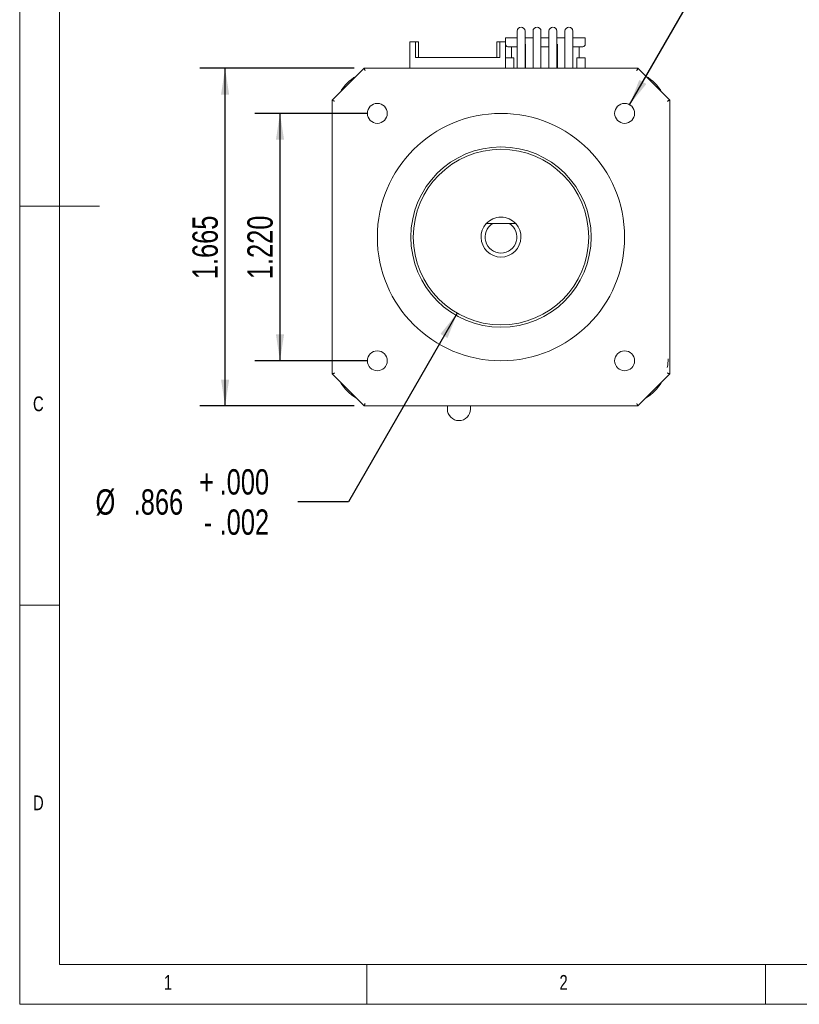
# Model space of a CAD drawing. Header units: inches. Extents: x 0.2 to 11.5, y 0.2 to 8.1.
# Tile 1 of 3: x 0.2 to 4, y 0.2 to 5.1. Entities that reach past the tile are written whole.
import ezdxf

# ---------------------------------------------------------------- set-up
doc = ezdxf.new("R2010")
doc.units = ezdxf.units.IN
doc.header["$MEASUREMENT"] = 0
doc.layers.add('FORMAT', color=7, linetype='Continuous')
doc.styles.add('SLDTEXTSTYLE0', font='TXT', dxfattribs={"width": 0.75})
doc.dimstyles.new('SLDDIMSTYLE0', dxfattribs={"dimtxt": 0.125, "dimasz": 0.13, "dimexe": 0, "dimexo": 0.0625, "dimgap": 0.03125, "dimtad": 2, "dimdec": 3, "dimzin": 4, "dimdsep": 46, "dimtxsty": 'Standard', "dimsah": 1, "dimcen": 0.09, "dimadec": 0, "dimazin": 0, "dimtfac": 1, "dimtdec": 3, "dimtofl": 0, "dimtmove": 0, "dimatfit": 3, "dimfxl": 0, "dimtolj": 1, "dimtzin": 12, "dimarcsym": 0})
doc.dimstyles.new('SLDDIMSTYLE1', dxfattribs={"dimtxt": 0.125, "dimasz": 0.13, "dimexe": 0, "dimexo": 0.0625, "dimgap": 0.03125, "dimtad": 2, "dimdec": 3, "dimzin": 12, "dimdsep": 46, "dimtxsty": 'Standard', "dimsah": 1, "dimcen": 0.09, "dimadec": 0, "dimazin": 0, "dimtfac": 1, "dimtdec": 3, "dimtofl": 0, "dimtmove": 0, "dimatfit": 3, "dimfxl": 0, "dimtolj": 1, "dimtzin": 12, "dimarcsym": 0})
doc.dimstyles.new('SLDDIMSTYLE2', dxfattribs={"dimtxt": 0.125, "dimasz": 0.13, "dimexe": 0, "dimexo": 0.0625, "dimgap": 0.03125, "dimtad": 0, "dimtih": 1, "dimtoh": 1, "dimdec": 3, "dimzin": 12, "dimdsep": 46, "dimtxsty": 'Standard', "dimsah": 1, "dimcen": 0.09, "dimadec": 0, "dimazin": 0, "dimtol": 1, "dimtm": 0.002, "dimtfac": 1, "dimtdec": 3, "dimtmove": 0, "dimatfit": 2, "dimfxl": 0, "dimtolj": 1, "dimtzin": 4, "dimarcsym": 0})
doc.dimstyles.new('SLDDIMSTYLE3', dxfattribs={"dimtxt": 0.125, "dimasz": 0.13, "dimexe": 0, "dimexo": 0.0625, "dimgap": 0.03125, "dimtad": 0, "dimtih": 1, "dimtoh": 1, "dimdec": 3, "dimzin": 12, "dimdsep": 46, "dimtxsty": 'Standard', "dimsah": 1, "dimcen": 0.09, "dimadec": 0, "dimazin": 0, "dimtfac": 1, "dimtdec": 3, "dimtmove": 0, "dimatfit": 2, "dimfxl": 0, "dimtolj": 1, "dimtzin": 12, "dimarcsym": 0})

# ---------------------------------------------------------------- blocks, each defined once
blk = doc.blocks.new('*D3')
at = {"layer": 'FORMAT'}
for p, q in [((1.912, 4.592), (1.3566, 4.592)), ((1.4816, 4.592), (1.4816, 3.3715)), ((1.912, 3.3715), (1.3566, 3.3715))]:
    blk.add_line(p, q, dxfattribs=at)
for points in [[(1.4816, 4.592), (1.4616, 4.462), (1.5016, 4.462)], [(1.4816, 3.3715), (1.5016, 3.5015), (1.4616, 3.5015)]]:
    blk.add_solid(points, dxfattribs=at)
at = {"layer": 'FORMAT', "insert": (1.3205, 3.774), "char_height": 0.125, "attachment_point": 1, "rotation": 90, "style": 'SLDTEXTSTYLE0'}
blk.add_mtext('1.220', dxfattribs=at)
blk = doc.blocks.new('*D4')
at = {"layer": 'FORMAT'}
for p, q in [((1.8471, 4.8144), (1.0856, 4.8144)), ((1.2106, 3.149), (1.2106, 4.8144)), ((1.8471, 3.149), (1.0856, 3.149))]:
    blk.add_line(p, q, dxfattribs=at)
for points in [[(1.2106, 4.8144), (1.1906, 4.6844), (1.2306, 4.6844)], [(1.2106, 3.149), (1.2306, 3.279), (1.1906, 3.279)]]:
    blk.add_solid(points, dxfattribs=at)
at = {"layer": 'FORMAT', "insert": (1.0495, 3.774), "char_height": 0.125, "attachment_point": 1, "rotation": 90, "style": 'SLDTEXTSTYLE0'}
blk.add_mtext('1.665', dxfattribs=at)
blk = doc.blocks.new('*D5')
at = {"layer": 'FORMAT'}
for p, q in [((2.356, 3.6065), (1.8196, 2.6754)), ((1.8196, 2.6754), (1.5696, 2.6754))]:
    blk.add_line(p, q, dxfattribs=at)
blk.add_solid([(2.356, 3.6065), (2.2738, 3.5038), (2.3085, 3.4839)], dxfattribs=at)
at = {"layer": 'FORMAT', "char_height": 0.125, "attachment_point": 1, "style": 'SLDTEXTSTYLE0'}
for s, insert in [('+', (1.0829, 2.8366)), ('.000', (1.1838, 2.8366)), ('%%c', (0.5712, 2.7374)), ('.866', (0.7597, 2.7374)), ('.002', (1.1838, 2.6382)), ('-', (1.1057, 2.6382))]:
    blk.add_mtext(s, dxfattribs=dict(at, insert=insert))
blk = doc.blocks.new('*D6')
at = {"layer": 'FORMAT'}
for p, q in [((3.2071, 4.6346), (3.7301, 5.5398)), ((3.7301, 5.5398), (3.4801, 5.5398))]:
    blk.add_line(p, q, dxfattribs=at)
blk.add_solid([(3.2071, 4.6346), (3.2895, 4.7371), (3.2548, 4.7571)], dxfattribs=at)
at = {"layer": 'FORMAT', "char_height": 0.125, "attachment_point": 1, "style": 'SLDTEXTSTYLE0'}
for s, insert in [('#M3x0.5 THREAD', (1.9735, 5.701)), ('x0.15 MIN DEEP (4X)', (1.8435, 5.5026))]:
    blk.add_mtext(s, dxfattribs=dict(at, insert=insert))

msp = doc.modelspace()

# ---------------------------------------------------------------- linework, layer by layer
at = {"color": 7, "linetype": 'Continuous', "lineweight": 0}
for p, q in [((0.1969, 8.0709), (0.1969, 0.1969)), ((0.3937, 7.874), (0.3937, 0.3937)), ((0.1969, 4.1339), (0.5906, 4.1339)), ((0.3937, 2.1654), (0.1969, 2.1654)), ((0.3937, 0.3937), (4.126, 0.3937)), ((1.9094, 0.1969), (1.9094, 0.3937)), ((3.878, 0.3937), (3.878, 0.1969)), ((0.1969, 0.1969), (11.4961, 0.1969))]:
    msp.add_line(p, q, dxfattribs=at)
at = {"color": 7, "linetype": 'Continuous', "lineweight": 15}
for p, q in [((2.5947, 4.9327), (2.5947, 4.9642)), ((2.6516, 4.9642), (2.5947, 4.9642)), ((2.6242, 4.9642), (2.5947, 4.9642)), ((2.6516, 4.9974), (2.6516, 4.9482)), ((2.691, 4.9482), (2.691, 4.9974)), ((2.7304, 4.9642), (2.691, 4.9642)), ((2.7304, 4.9974), (2.7304, 4.9482)), ((2.7697, 4.9482), (2.7697, 4.9974)), ((2.8091, 4.9642), (2.7697, 4.9642)), ((2.8091, 4.9974), (2.8091, 4.9482)), ((2.8485, 4.9482), (2.8485, 4.9974)), ((2.8878, 4.9642), (2.8485, 4.9642)), ((2.8878, 4.9642), (2.8782, 4.9642)), ((2.8878, 4.9974), (2.8878, 4.9482)), ((2.9272, 4.9482), (2.9272, 4.9974)), ((2.9884, 4.9642), (2.9272, 4.9642)), ((2.9412, 4.9642), (2.9272, 4.9642)), ((2.9884, 4.9642), (2.9589, 4.9642)), ((2.9884, 4.9327), (2.9884, 4.9642)), ((2.1223, 4.8144), (2.1223, 4.9445)), ((2.1223, 4.9445), (2.1498, 4.9445)), ((2.1223, 4.8225), (2.1223, 4.9445)), ((2.1498, 4.8677), (2.1498, 4.9445)), ((2.1498, 4.8677), (2.1498, 4.9445)), ((2.1498, 4.9445), (2.1656, 4.9445)), ((2.1656, 4.8677), (2.1656, 4.9445)), ((2.5514, 4.8677), (2.5514, 4.9445)), ((2.5671, 4.9445), (2.5514, 4.9445)), ((2.5671, 4.9445), (2.5671, 4.8677)), ((2.5947, 4.9445), (2.5671, 4.9445)), ((2.5671, 4.8677), (2.5671, 4.9445)), ((2.5947, 4.8144), (2.5947, 4.9445)), ((2.5947, 4.8658), (2.5947, 4.9327)), ((2.6065, 4.9209), (2.6516, 4.9209)), ((2.6242, 4.9209), (2.6242, 4.8658)), ((2.691, 4.9209), (2.6931, 4.9209)), ((2.6931, 4.9327), (2.6931, 4.8144)), ((2.7697, 4.9209), (2.8091, 4.9209)), ((2.8485, 4.9209), (2.8506, 4.9209)), ((2.8506, 4.9327), (2.8506, 4.8144)), ((2.9766, 4.9209), (2.9272, 4.9209)), ((2.9589, 4.9209), (2.9589, 4.8658)), ((2.5671, 4.8677), (2.1498, 4.8677)), ((2.5947, 4.8658), (2.636, 4.8658)), ((2.5947, 4.8658), (2.5947, 4.8144)), ((2.6223, 4.8658), (2.6242, 4.8658)), ((2.636, 4.8658), (2.636, 4.8144)), ((2.9471, 4.8144), (2.9471, 4.8658)), ((2.9471, 4.8658), (2.9884, 4.8658)), ((2.9608, 4.8658), (2.9589, 4.8658)), ((2.9884, 4.8658), (2.9884, 4.8144)), ((1.7396, 4.6569), (1.8971, 4.8144)), ((1.8971, 4.8144), (3.2475, 4.8144)), ((2.0363, 4.8144), (1.8971, 4.8144)), ((2.1223, 4.8144), (2.1223, 4.8225)), ((3.2475, 4.8144), (3.1083, 4.8144)), ((3.2475, 4.8144), (3.4049, 4.6569)), ((1.7396, 3.3065), (1.7396, 4.6569)), ((1.7396, 4.6569), (1.7396, 4.5177)), ((3.4049, 4.6569), (3.4049, 3.3065)), ((3.4049, 4.5177), (3.4049, 4.6569)), ((2.5301, 4.0483), (2.6144, 4.0483)), ((1.7396, 3.4457), (1.7396, 3.3065)), ((3.4049, 3.3065), (3.4049, 3.4457)), ((1.8971, 3.149), (1.7396, 3.3065)), ((3.4049, 3.3065), (3.2475, 3.149)), ((3.2475, 3.149), (1.8971, 3.149)), ((1.8971, 3.149), (2.0363, 3.149)), ((3.1083, 3.149), (3.2475, 3.149))]:
    msp.add_line(p, q, dxfattribs=at)
at = {"color": 7, "linetype": 'Continuous', "lineweight": 15, "flags": 128}
for points in [[(1.8971, 4.8144), (1.8972, 4.8142), (1.8974, 4.8135), (1.8979, 4.8124), (1.8985, 4.8109), (1.8992, 4.8091), (1.9001, 4.8071), (1.901, 4.8049), (1.9019, 4.8026)], [(3.2426, 4.8026), (3.2435, 4.8049), (3.2444, 4.8071), (3.2453, 4.8091), (3.246, 4.8109), (3.2466, 4.8124), (3.2471, 4.8135), (3.2474, 4.8142), (3.2475, 4.8144)], [(1.7396, 4.6569), (1.7398, 4.6568), (1.7405, 4.6565), (1.7416, 4.6561), (1.743, 4.6555), (1.7448, 4.6547), (1.7469, 4.6539), (1.7491, 4.653), (1.7514, 4.652)], [(3.3931, 4.652), (3.3954, 4.653), (3.3976, 4.6539), (3.3997, 4.6547), (3.4015, 4.6555), (3.4029, 4.6561), (3.404, 4.6565), (3.4047, 4.6568), (3.4049, 4.6569)], [(3.3931, 3.3388), (3.395, 3.3497), (3.3973, 3.3817)], [(1.7396, 3.3065), (1.7398, 3.3066), (1.7405, 3.3069), (1.7416, 3.3073), (1.743, 3.308), (1.7448, 3.3087), (1.7469, 3.3095), (1.7491, 3.3105), (1.7514, 3.3114)], [(3.3931, 3.3114), (3.3954, 3.3105), (3.3976, 3.3095), (3.3997, 3.3087), (3.4015, 3.308), (3.4029, 3.3073), (3.404, 3.3069), (3.4047, 3.3066), (3.4049, 3.3065)], [(1.8971, 3.149), (1.8972, 3.1493), (1.8974, 3.1499), (1.8979, 3.151), (1.8985, 3.1525), (1.8992, 3.1543), (1.9001, 3.1563), (1.901, 3.1586), (1.9019, 3.1609)], [(3.2426, 3.1609), (3.2435, 3.1586), (3.2444, 3.1563), (3.2453, 3.1543), (3.246, 3.1525), (3.2466, 3.151), (3.2471, 3.1499), (3.2474, 3.1493), (3.2475, 3.149)]]:
    msp.add_lwpolyline(points, dxfattribs=at)
at = {"color": 7, "linetype": 'Continuous', "lineweight": 15}
for centre, radius in [((1.962, 4.592), 0.0492), ((3.1825, 4.592), 0.0492), ((2.5723, 3.9817), 0.6102), ((2.5723, 3.9817), 0.4449), ((2.5723, 3.9817), 0.4331), ((1.962, 3.3715), 0.0492), ((3.1825, 3.3715), 0.0492)]:
    msp.add_circle(centre, radius, dxfattribs=at)
for centre, radius, start, end in [((2.6713, 4.9974), 0.0197, 0, 180), ((2.75, 4.9974), 0.0197, 0, 180), ((2.8288, 4.9974), 0.0197, 0, 180), ((2.9075, 4.9974), 0.0197, 0, 180), ((2.6065, 4.9327), 0.0118, 180, 270), ((2.9766, 4.9327), 0.0118, 270, 0), ((1.9723, 4.5817), 0.225, 120.3649, 149.6351), ((3.1723, 4.5817), 0.225, 30.3649, 59.6351), ((2.5723, 3.9817), 0.0984, 42.5319, 137.4681), ((2.5723, 3.9817), 0.0984, 137.4681, 42.5319), ((2.5723, 3.9817), 0.0787, 122.3281, 57.6719), ((1.9723, 3.3817), 0.225, 210.3649, 239.6351), ((3.1723, 3.3817), 0.225, 300.3649, 329.6351), ((2.3647, 3.1334), 0.057, 180, 270), ((2.3647, 3.1334), 0.057, 270, 0)]:
    msp.add_arc(centre, radius, start, end, dxfattribs=at)
for points in [[(2.6516, 4.9482), (2.6516, 4.8144)], [(2.691, 4.8144), (2.691, 4.9482)], [(2.7304, 4.9482), (2.7304, 4.8144)], [(2.7697, 4.8144), (2.7697, 4.9482)], [(2.8091, 4.9482), (2.8091, 4.8144)], [(2.8485, 4.8144), (2.8485, 4.9482)], [(2.8878, 4.9482), (2.8878, 4.8144)], [(2.9272, 4.8144), (2.9272, 4.9482)], [(2.6144, 4.0483), (2.6448, 4.0483)], [(2.3077, 3.149), (2.3077, 3.1334)], [(2.4217, 3.1334), (2.4217, 3.149)]]:
    msp.add_open_spline(points, degree=1, dxfattribs=at)
msp.add_open_spline([(2.4997, 4.0483), (2.5078, 4.0483), (2.5176, 4.0483), (2.5282, 4.0483), (2.5301, 4.0483)], degree=3, knots=[0, 0, 0, 0, 0.81855, 1, 1, 1, 1], dxfattribs=at)

# ---------------------------------------------------------------- texts
at = {"color": 7, "linetype": 'Continuous', "lineweight": 0, "char_height": 0.0729, "attachment_point": 1, "style": 'SLDTEXTSTYLE0'}
for s, insert in [('C', (0.2625, 3.1956)), ('D', (0.2625, 1.2271)), ('1', (0.9088, 0.3413)), ('2', (2.8609, 0.3413))]:
    msp.add_mtext(s, dxfattribs=dict(at, insert=insert))

# ---------------------------------------------------------------- dimensions: what is measured, and where the dimension line sits
at = {"layer": 'FORMAT'}
dim = msp.add_diameter_dim_2p(p1=(3.1579, 4.5493), p2=(3.2071, 4.6346), text='#M3x0.5 THREAD\\Px0.15 MIN DEEP (4X)', dimstyle='SLDDIMSTYLE3', override={"dimpost": '<>'}, dxfattribs=at)
dim.commit()
dim.dimension.update_dxf_attribs({"geometry": '*D6', "text_midpoint": (2.6305, 5.5398), "dimtype": 163})
for base, p1, p2, dimstyle, picture, middle in [((1.2106, 4.8144), (1.8971, 3.149), (1.8971, 4.8144), 'SLDDIMSTYLE1', '*D4', (1.2106, 3.9817)), ((1.48159, 3.37148), (1.96202, 4.59196), (1.96202, 3.37148), 'SLDDIMSTYLE0', '*D3', (1.48159, 3.98172))]:
    dim = msp.add_linear_dim(base=base, p1=p1, p2=p2, angle=90, dimstyle=dimstyle, dxfattribs=at)
    dim.commit()
    dim.dimension.update_dxf_attribs({"geometry": picture, "text_midpoint": middle, "dimtype": 160})
dim = msp.add_diameter_dim_2p(p1=(2.7885, 4.357), p2=(2.356, 3.6065), dimstyle='SLDDIMSTYLE2', dxfattribs=at)
dim.commit()
dim.dimension.update_dxf_attribs({"geometry": '*D5', "text_midpoint": (1.0391, 2.6754), "dimtype": 163})

doc.saveas('drawing.dxf')
